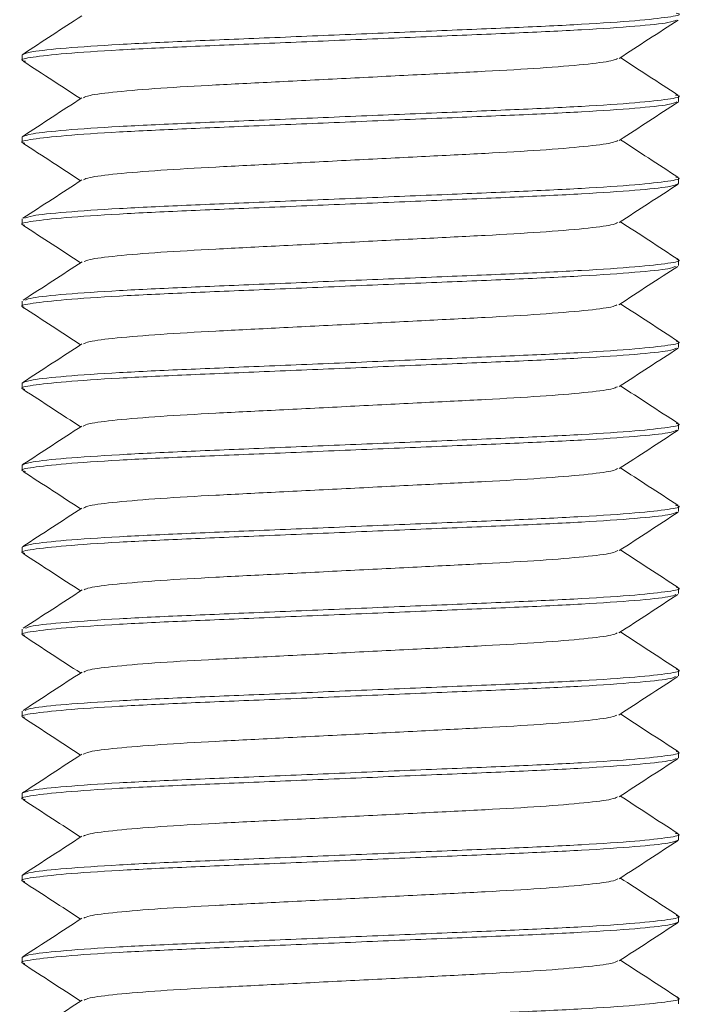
# Model space of a CAD drawing. Header units: millimetres. Extents: x 6 to 218, y 6 to 184.
# Tile 5 of 10: x 119.29 to 125.33, y 96.63 to 105.63. Entities that reach past the tile are written whole.
import ezdxf

# ---------------------------------------------------------------- set-up
doc = ezdxf.new("R2010")
doc.units = ezdxf.units.MM

msp = doc.modelspace()

# ---------------------------------------------------------------- linework, layer by layer
at = {"color": 7, "linetype": 'Continuous', "lineweight": 15}
for p, q in [((119.3107, 105.3102), (119.3107, 105.2602)), ((125.3107, 104.8852), (125.3107, 104.9352)), ((119.3107, 104.5602), (119.3107, 104.5102)), ((125.3107, 104.1352), (125.3107, 104.1852)), ((119.3107, 103.8102), (119.3107, 103.7602)), ((125.3107, 103.3852), (125.3107, 103.4352)), ((119.3107, 103.0602), (119.3107, 103.0102)), ((125.3107, 102.6352), (125.3107, 102.6852)), ((119.3107, 102.3102), (119.3107, 102.2602)), ((125.3107, 101.8852), (125.3107, 101.9352)), ((119.3107, 101.5602), (119.3107, 101.5102)), ((125.3107, 101.1352), (125.3107, 101.1852)), ((119.3107, 100.8102), (119.3107, 100.7602)), ((125.3107, 100.3852), (125.3107, 100.4352)), ((119.3107, 100.0602), (119.3107, 100.0102)), ((125.3107, 99.6352), (125.3107, 99.6852)), ((119.3107, 99.3102), (119.3107, 99.2602)), ((125.3107, 98.8852), (125.3107, 98.9352)), ((119.3107, 98.5602), (119.3107, 98.5102)), ((125.3107, 98.1352), (125.3107, 98.1852)), ((119.3107, 97.8102), (119.3107, 97.7602)), ((125.3107, 97.3852), (125.3107, 97.4352)), ((119.3107, 97.0602), (119.3107, 97.0102)), ((125.3107, 96.6352), (125.3107, 96.6852))]:
    msp.add_line(p, q, dxfattribs=at)
for points, knots in [([(125.2886, 105.6919), (125.2972, 105.6896), (125.344, 105.6775), (125.2324, 105.6559), (124.9426, 105.6227), (124.4523, 105.5896), (123.8276, 105.5602), (123.1007, 105.5308), (122.3108, 105.4977), (121.5207, 105.4646), (120.7943, 105.4352), (120.1678, 105.4058), (119.6843, 105.3727), (119.3692, 105.3396), (119.33, 105.3199), (119.3107, 105.3102)], [0, 0, 0, 0, 0.018038, 0.098445, 0.181698, 0.264951, 0.345358, 0.425766, 0.509019, 0.592272, 0.672679, 0.753086, 0.83634, 0.919593, 1, 1, 1, 1]), ([(125.2886, 105.6286), (125.2724, 105.621), (125.2345, 105.6035), (124.9356, 105.5727), (124.4541, 105.5396), (123.8271, 105.5102), (123.1008, 105.4808), (122.3107, 105.4477), (121.5208, 105.4146), (120.7939, 105.3852), (120.1691, 105.3558), (119.6791, 105.3227), (119.388, 105.2896), (119.2771, 105.2673), (119.3278, 105.2545), (119.3391, 105.2517)], [0, 0, 0, 0, 0.063172, 0.147518, 0.231863, 0.313326, 0.394789, 0.479134, 0.56348, 0.644943, 0.726405, 0.810751, 0.895097, 0.976559, 1, 1, 1, 1]), ([(119.8535, 105.6668), (119.7637, 105.6083), (119.5839, 105.4911), (119.4041, 105.374), (119.3141, 105.3154)], [0, 0, 0, 0, 0.499934, 1, 1, 1, 1]), ([(124.7667, 105.2777), (124.8565, 105.3363), (125.0362, 105.4533), (125.2159, 105.5704), (125.3058, 105.6289)], [0, 0, 0, 0, 0.499951, 1, 1, 1, 1]), ([(119.3188, 105.2521), (119.4088, 105.1935), (119.5837, 105.0796), (119.7585, 104.9657), (119.8435, 104.9103)], [0, 0, 0, 0, 0.514103, 1, 1, 1, 1]), ([(124.7512, 105.2775), (124.7383, 105.2703), (124.7075, 105.2531), (124.4643, 105.2227), (124.0696, 105.1896), (123.555, 105.1602), (122.959, 105.1308), (122.3107, 105.0977), (121.6625, 105.0646), (121.0665, 105.0352), (120.552, 105.0058), (120.157, 104.9727), (119.9126, 104.9421), (119.8816, 104.9247), (119.8685, 104.9173)], [0, 0, 0, 0, 0.063062, 0.151474, 0.239886, 0.325272, 0.410657, 0.499069, 0.587482, 0.672867, 0.758252, 0.846665, 0.935077, 1, 1, 1, 1]), ([(125.3029, 104.9432), (125.2129, 105.0018), (125.0379, 105.1157), (124.863, 105.2297), (124.778, 105.2851)], [0, 0, 0, 0, 0.514056, 1, 1, 1, 1]), ([(125.2934, 104.88), (125.2765, 104.872), (125.2383, 104.854), (124.936, 104.8227), (124.454, 104.7896), (123.8271, 104.7602), (123.1008, 104.7308), (122.3107, 104.6977), (121.5208, 104.6646), (120.7939, 104.6352), (120.1692, 104.6058), (119.6789, 104.5727), (119.389, 104.5396), (119.2774, 104.5178), (119.3246, 104.5057), (119.3335, 104.5034)], [0, 0, 0, 0, 0.0671714, 0.1515792, 0.2359871, 0.3175096, 0.3990321, 0.48344, 0.5678479, 0.6493704, 0.7308929, 0.8153008, 0.8997087, 0.9812312, 1, 1, 1, 1]), ([(125.2827, 104.9436), (125.2939, 104.9408), (125.3444, 104.9281), (125.2334, 104.9059), (124.9424, 104.8727), (124.4524, 104.8396), (123.8276, 104.8102), (123.1007, 104.7808), (122.3108, 104.7477), (121.5207, 104.7146), (120.7943, 104.6852), (120.1678, 104.6558), (119.6843, 104.6227), (119.3692, 104.5896), (119.33, 104.5699), (119.3107, 104.5602)], [0, 0, 0, 0, 0.022693, 0.102719, 0.185578, 0.268436, 0.348462, 0.428488, 0.511347, 0.594205, 0.674231, 0.754257, 0.837116, 0.919974, 1, 1, 1, 1]), ([(119.8539, 104.9171), (119.764, 104.8585), (119.5841, 104.7413), (119.4042, 104.6241), (119.3143, 104.5655)], [0, 0, 0, 0, 0.499917, 1, 1, 1, 1]), ([(124.7682, 104.5288), (124.8581, 104.5874), (125.038, 104.7046), (125.2178, 104.8217), (125.3077, 104.8803)], [0, 0, 0, 0, 0.499923, 1, 1, 1, 1]), ([(119.3159, 104.5038), (119.4058, 104.4452), (119.5817, 104.3307), (119.7574, 104.2162), (119.8433, 104.1602)], [0, 0, 0, 0, 0.511545, 1, 1, 1, 1]), ([(124.7543, 104.5286), (124.741, 104.5211), (124.7099, 104.5035), (124.4646, 104.4727), (124.0695, 104.4396), (123.555, 104.4102), (122.959, 104.3808), (122.3107, 104.3477), (121.6625, 104.3146), (121.0665, 104.2852), (120.5519, 104.2558), (120.1572, 104.2227), (119.9145, 104.1924), (119.8836, 104.1753), (119.8709, 104.1682)], [0, 0, 0, 0, 0.0662903, 0.1546295, 0.2429687, 0.3282835, 0.4135983, 0.5019374, 0.5902766, 0.6755914, 0.7609062, 0.8492454, 0.9375846, 1, 1, 1, 1]), ([(125.3045, 104.1924), (125.2146, 104.2509), (125.0391, 104.3652), (124.8636, 104.4795), (124.7781, 104.5353)], [0, 0, 0, 0, 0.512249, 1, 1, 1, 1]), ([(119.8551, 104.1679), (119.7652, 104.1093), (119.5854, 103.9922), (119.4056, 103.8751), (119.3156, 103.8165)], [0, 0, 0, 0, 0.499932, 1, 1, 1, 1]), ([(125.2857, 104.1927), (125.2955, 104.1902), (125.3442, 104.1778), (125.2329, 104.1559), (124.9425, 104.1227), (124.4524, 104.0896), (123.8276, 104.0602), (123.1007, 104.0308), (122.3108, 103.9977), (121.5207, 103.9646), (120.7944, 103.9352), (120.1674, 103.9058), (119.6859, 103.8727), (119.3869, 103.842), (119.3491, 103.8244), (119.3329, 103.8169)], [0, 0, 0, 0, 0.020718, 0.102406, 0.186985, 0.271565, 0.353253, 0.434941, 0.51952, 0.6041, 0.685788, 0.767476, 0.852055, 0.936634, 1, 1, 1, 1]), ([(125.3107, 104.1352), (125.2915, 104.1255), (125.2523, 104.1058), (124.9372, 104.0727), (124.4537, 104.0396), (123.8272, 104.0102), (123.1008, 103.9808), (122.3107, 103.9477), (121.5208, 103.9146), (120.7939, 103.8852), (120.1692, 103.8558), (119.6787, 103.8227), (119.3895, 103.7896), (119.2776, 103.7681), (119.3232, 103.7562), (119.3309, 103.7542)], [0, 0, 0, 0, 0.080536, 0.163923, 0.24731, 0.327846, 0.408382, 0.491769, 0.575155, 0.655692, 0.736228, 0.819615, 0.903001, 0.983538, 1, 1, 1, 1]), ([(124.7665, 103.7776), (124.8564, 103.8362), (125.0361, 103.9533), (125.2159, 104.0703), (125.3058, 104.1289)], [0, 0, 0, 0, 0.499945, 1, 1, 1, 1]), ([(125.3077, 103.4401), (125.2178, 103.4987), (125.0413, 103.6137), (124.8647, 103.7287), (124.7781, 103.7852)], [0, 0, 0, 0, 0.509391, 1, 1, 1, 1]), ([(119.3148, 103.7545), (119.4048, 103.6959), (119.581, 103.5812), (119.7572, 103.4663), (119.8435, 103.4101)], [0, 0, 0, 0, 0.5105, 1, 1, 1, 1]), ([(124.7509, 103.7774), (124.7381, 103.7702), (124.7072, 103.753), (124.4643, 103.7227), (124.0696, 103.6896), (123.555, 103.6602), (122.959, 103.6308), (122.3107, 103.5977), (121.6625, 103.5646), (121.0666, 103.5352), (120.5518, 103.5058), (120.1577, 103.4728), (119.9187, 103.4431), (119.8882, 103.4266), (119.8762, 103.4201)], [0, 0, 0, 0, 0.063274, 0.152437, 0.241601, 0.327711, 0.413821, 0.502984, 0.592147, 0.678258, 0.764368, 0.853531, 0.942694, 1, 1, 1, 1]), ([(119.8584, 103.4198), (119.7685, 103.3612), (119.5887, 103.2441), (119.4089, 103.127), (119.3189, 103.0684)], [0, 0, 0, 0, 0.499931, 1, 1, 1, 1]), ([(125.2934, 103.4404), (125.2999, 103.4387), (125.3438, 103.4271), (125.2314, 103.4059), (124.9429, 103.3727), (124.4523, 103.3396), (123.8276, 103.3102), (123.1007, 103.2808), (122.3108, 103.2477), (121.5207, 103.2146), (120.7944, 103.1852), (120.1672, 103.1558), (119.6864, 103.1227), (119.392, 103.0927), (119.3546, 103.0757), (119.3393, 103.0688)], [0, 0, 0, 0, 0.014556, 0.097209, 0.182787, 0.268366, 0.351019, 0.433672, 0.51925, 0.604828, 0.687481, 0.770134, 0.855713, 0.941291, 1, 1, 1, 1]), ([(125.2822, 103.3767), (125.2669, 103.3698), (125.2295, 103.3528), (124.9351, 103.3227), (124.4543, 103.2896), (123.8271, 103.2602), (123.1008, 103.2308), (122.3107, 103.1977), (121.5208, 103.1646), (120.7939, 103.1352), (120.1692, 103.1058), (119.6786, 103.0727), (119.39, 103.0396), (119.2777, 103.0184), (119.3216, 103.0067), (119.3282, 103.005)], [0, 0, 0, 0, 0.058746, 0.144318, 0.22989, 0.312538, 0.395185, 0.480757, 0.56633, 0.648977, 0.731625, 0.817197, 0.902769, 0.985417, 1, 1, 1, 1]), ([(124.7631, 103.0256), (124.853, 103.0842), (125.0328, 103.2014), (125.2126, 103.3185), (125.3026, 103.3771)], [0, 0, 0, 0, 0.4999306, 1, 1, 1, 1]), ([(119.3138, 103.0053), (119.4037, 102.9467), (119.5802, 102.8317), (119.7568, 102.7167), (119.8434, 102.6603)], [0, 0, 0, 0, 0.509402, 1, 1, 1, 1]), ([(124.7453, 103.0253), (124.7333, 103.0189), (124.7028, 103.0023), (124.4638, 102.9727), (124.0697, 102.9396), (123.5549, 102.9102), (122.959, 102.8808), (122.3107, 102.8477), (121.6625, 102.8146), (121.0665, 102.7852), (120.5519, 102.7558), (120.1571, 102.7227), (119.9137, 102.6923), (119.8828, 102.675), (119.8698, 102.6678)], [0, 0, 0, 0, 0.057289, 0.146378, 0.235468, 0.321507, 0.407546, 0.496636, 0.585725, 0.671765, 0.757804, 0.846893, 0.935983, 1, 1, 1, 1]), ([(125.3066, 102.691), (125.2166, 102.7496), (125.0404, 102.8643), (124.8642, 102.9791), (124.778, 103.0353)], [0, 0, 0, 0, 0.510611, 1, 1, 1, 1]), ([(125.2885, 102.6285), (125.2723, 102.621), (125.2344, 102.6035), (124.9356, 102.5727), (124.4541, 102.5396), (123.8271, 102.5102), (123.1008, 102.4808), (122.3107, 102.4477), (121.5208, 102.4146), (120.7939, 102.3852), (120.1691, 102.3558), (119.6789, 102.3227), (119.3888, 102.2896), (119.2773, 102.2677), (119.3254, 102.2554), (119.3349, 102.253)], [0, 0, 0, 0, 0.0633038, 0.1479539, 0.232604, 0.3143604, 0.3961169, 0.480767, 0.5654171, 0.6471736, 0.7289301, 0.8135802, 0.8982302, 0.9799867, 1, 1, 1, 1]), ([(125.2903, 102.6913), (125.2982, 102.6893), (125.3439, 102.6774), (125.232, 102.6559), (124.9427, 102.6227), (124.4523, 102.5896), (123.8276, 102.5602), (123.1007, 102.5308), (122.3108, 102.4977), (121.5207, 102.4646), (120.7943, 102.4352), (120.1678, 102.4058), (119.6843, 102.3727), (119.3692, 102.3396), (119.33, 102.3199), (119.3107, 102.3102)], [0, 0, 0, 0, 0.016676, 0.097195, 0.180564, 0.263932, 0.344451, 0.42497, 0.508338, 0.591707, 0.672225, 0.752744, 0.836113, 0.919481, 1, 1, 1, 1]), ([(119.8546, 102.6676), (119.7647, 102.609), (119.585, 102.4919), (119.4052, 102.3748), (119.3153, 102.3163)], [0, 0, 0, 0, 0.4999431, 1, 1, 1, 1]), ([(124.7663, 102.2775), (124.8562, 102.336), (125.036, 102.4532), (125.2158, 102.5703), (125.3058, 102.6289)], [0, 0, 0, 0, 0.499932, 1, 1, 1, 1]), ([(119.3166, 102.2533), (119.4065, 102.1948), (119.5821, 102.0804), (119.7577, 101.966), (119.8434, 101.9102)], [0, 0, 0, 0, 0.511834, 1, 1, 1, 1]), ([(124.7505, 102.2772), (124.7377, 102.2701), (124.7069, 102.253), (124.4643, 102.2227), (124.0696, 102.1896), (123.5549, 102.1602), (122.959, 102.1308), (122.3107, 102.0977), (121.6625, 102.0646), (121.0665, 102.0352), (120.552, 102.0058), (120.1569, 101.9727), (119.9117, 101.942), (119.8807, 101.9244), (119.8674, 101.9169)], [0, 0, 0, 0, 0.062304, 0.150674, 0.239044, 0.324389, 0.409733, 0.498103, 0.586473, 0.671818, 0.757162, 0.845532, 0.933903, 1, 1, 1, 1]), ([(125.3054, 101.9418), (125.2155, 102.0003), (125.0397, 102.1148), (124.864, 102.2293), (124.7782, 102.2852)], [0, 0, 0, 0, 0.511667, 1, 1, 1, 1]), ([(125.2877, 101.9421), (125.2967, 101.9398), (125.3441, 101.9276), (125.2325, 101.9059), (124.9426, 101.8727), (124.4523, 101.8396), (123.8276, 101.8102), (123.1007, 101.7808), (122.3108, 101.7477), (121.5207, 101.7146), (120.7943, 101.6852), (120.1678, 101.6558), (119.6843, 101.6227), (119.3692, 101.5896), (119.33, 101.5699), (119.3107, 101.5602)], [0, 0, 0, 0, 0.018722, 0.099073, 0.182268, 0.265463, 0.345814, 0.426166, 0.509361, 0.592556, 0.672907, 0.753258, 0.836454, 0.919649, 1, 1, 1, 1]), ([(119.8534, 101.9167), (119.7635, 101.8581), (119.5836, 101.7409), (119.4037, 101.6238), (119.3138, 101.5652)], [0, 0, 0, 0, 0.499921, 1, 1, 1, 1]), ([(125.2914, 101.8794), (125.2747, 101.8716), (125.2367, 101.8538), (124.9358, 101.8227), (124.4541, 101.7896), (123.8271, 101.7602), (123.1008, 101.7308), (122.3107, 101.6977), (121.5208, 101.6646), (120.7939, 101.6352), (120.1691, 101.6058), (119.6791, 101.5727), (119.388, 101.5396), (119.2771, 101.5173), (119.3278, 101.5046), (119.3391, 101.5017)], [0, 0, 0, 0, 0.065315, 0.14947, 0.233625, 0.314903, 0.396182, 0.480337, 0.564492, 0.64577, 0.727049, 0.811204, 0.895359, 0.976638, 1, 1, 1, 1]), ([(124.7673, 101.5282), (124.8573, 101.5868), (125.0371, 101.704), (125.217, 101.8211), (125.307, 101.8797)], [0, 0, 0, 0, 0.499917, 1, 1, 1, 1]), ([(125.303, 101.1932), (125.2131, 101.2517), (125.0381, 101.3657), (124.8631, 101.4797), (124.7781, 101.5352)], [0, 0, 0, 0, 0.51375, 1, 1, 1, 1]), ([(119.3188, 101.5021), (119.4088, 101.4435), (119.5837, 101.3296), (119.7585, 101.2157), (119.8434, 101.1603)], [0, 0, 0, 0, 0.514214, 1, 1, 1, 1]), ([(124.7525, 101.528), (124.7394, 101.5206), (124.7085, 101.5032), (124.4644, 101.4727), (124.0695, 101.4396), (123.555, 101.4102), (122.959, 101.3808), (122.3107, 101.3477), (121.6625, 101.3146), (121.0665, 101.2852), (120.5519, 101.2558), (120.1572, 101.2227), (119.9145, 101.1924), (119.8837, 101.1753), (119.871, 101.1682)], [0, 0, 0, 0, 0.064495, 0.153014, 0.241532, 0.32702, 0.412509, 0.501027, 0.589546, 0.675034, 0.760522, 0.849041, 0.93756, 1, 1, 1, 1]), ([(125.2829, 101.1936), (125.294, 101.1908), (125.3444, 101.1781), (125.2334, 101.1559), (124.9424, 101.1227), (124.4524, 101.0896), (123.8276, 101.0602), (123.1007, 101.0308), (122.3108, 100.9977), (121.5207, 100.9646), (120.7943, 100.9352), (120.1678, 100.9058), (119.6843, 100.8727), (119.3692, 100.8396), (119.33, 100.8199), (119.3107, 100.8102)], [0, 0, 0, 0, 0.02254, 0.102579, 0.18545, 0.268322, 0.34836, 0.428399, 0.51127, 0.594142, 0.67418, 0.754219, 0.83709, 0.919961, 1, 1, 1, 1]), ([(125.293, 101.1299), (125.2762, 101.1219), (125.2381, 101.1039), (124.936, 101.0727), (124.454, 101.0396), (123.8271, 101.0102), (123.1008, 100.9808), (122.3107, 100.9477), (121.5208, 100.9146), (120.7939, 100.8852), (120.1692, 100.8558), (119.6788, 100.8227), (119.3891, 100.7896), (119.2775, 100.7679), (119.3242, 100.7558), (119.3328, 100.7536)], [0, 0, 0, 0, 0.066933, 0.151414, 0.235896, 0.317489, 0.399082, 0.483564, 0.568045, 0.649638, 0.731232, 0.815713, 0.900194, 0.981788, 1, 1, 1, 1]), ([(119.8552, 101.168), (119.7653, 101.1094), (119.5854, 100.9922), (119.4056, 100.8751), (119.3157, 100.8165)], [0, 0, 0, 0, 0.499929, 1, 1, 1, 1]), ([(124.7681, 100.7788), (124.858, 100.8374), (125.0379, 100.9545), (125.2177, 101.0716), (125.3076, 101.1302)], [0, 0, 0, 0, 0.49993, 1, 1, 1, 1]), ([(119.3156, 100.754), (119.4055, 100.6954), (119.5815, 100.5808), (119.7574, 100.4662), (119.8434, 100.4101)], [0, 0, 0, 0, 0.511093, 1, 1, 1, 1]), ([(124.7542, 100.7786), (124.7409, 100.771), (124.7098, 100.7535), (124.4646, 100.7227), (124.0695, 100.6896), (123.555, 100.6602), (122.959, 100.6308), (122.3107, 100.5977), (121.6625, 100.5646), (121.0666, 100.5352), (120.5518, 100.5058), (120.1576, 100.4728), (119.9183, 100.4431), (119.8877, 100.4265), (119.8757, 100.4199)], [0, 0, 0, 0, 0.066516, 0.15532, 0.244125, 0.32989, 0.415654, 0.504459, 0.593263, 0.679028, 0.764792, 0.853597, 0.942402, 1, 1, 1, 1]), ([(125.3073, 100.4405), (125.2173, 100.4991), (125.0409, 100.614), (124.8645, 100.7289), (124.7781, 100.7852)], [0, 0, 0, 0, 0.509705, 1, 1, 1, 1]), ([(125.285, 100.3775), (125.2693, 100.3703), (125.2317, 100.3531), (124.9353, 100.3227), (124.4542, 100.2896), (123.8271, 100.2602), (123.1008, 100.2308), (122.3107, 100.1977), (121.5208, 100.1646), (120.7939, 100.1352), (120.1692, 100.1058), (119.6787, 100.0727), (119.3898, 100.0396), (119.2776, 100.0182), (119.3223, 100.0065), (119.3294, 100.0046)], [0, 0, 0, 0, 0.060876, 0.146161, 0.231445, 0.313814, 0.396183, 0.481467, 0.566751, 0.64912, 0.731489, 0.816774, 0.902058, 0.984427, 1, 1, 1, 1]), ([(119.858, 100.4196), (119.7681, 100.3611), (119.5883, 100.2439), (119.4085, 100.1267), (119.3185, 100.0682)], [0, 0, 0, 0, 0.4999259, 1, 1, 1, 1]), ([(125.2921, 100.4408), (125.2992, 100.439), (125.3439, 100.4272), (125.2317, 100.4059), (124.9428, 100.3727), (124.4523, 100.3396), (123.8276, 100.3102), (123.1007, 100.2808), (122.3108, 100.2477), (121.5207, 100.2146), (120.7944, 100.1852), (120.1672, 100.1558), (119.6863, 100.1227), (119.3914, 100.0926), (119.3539, 100.0755), (119.3386, 100.0686)], [0, 0, 0, 0, 0.015616, 0.098126, 0.183556, 0.268987, 0.351497, 0.434007, 0.519437, 0.604868, 0.687378, 0.769888, 0.855318, 0.940749, 1, 1, 1, 1]), ([(124.7649, 100.0266), (124.8547, 100.0851), (125.0344, 100.2023), (125.2142, 100.3193), (125.3041, 100.3779)], [0, 0, 0, 0, 0.499943, 1, 1, 1, 1]), ([(119.3142, 100.0049), (119.4042, 99.9464), (119.5805, 99.8315), (119.7569, 99.7165), (119.8434, 99.6602)], [0, 0, 0, 0, 0.510003, 1, 1, 1, 1]), ([(124.748, 100.0263), (124.7356, 100.0195), (124.7049, 100.0027), (124.464, 99.9727), (124.0696, 99.9396), (123.5549, 99.9102), (122.959, 99.8808), (122.3107, 99.8477), (121.6625, 99.8146), (121.0665, 99.7852), (120.5519, 99.7558), (120.1574, 99.7227), (119.9163, 99.6927), (119.8856, 99.6759), (119.8732, 99.669)], [0, 0, 0, 0, 0.06018, 0.149336, 0.238491, 0.324594, 0.410697, 0.499853, 0.589009, 0.675112, 0.761215, 0.850371, 0.939526, 1, 1, 1, 1]), ([(125.3073, 99.6905), (125.2173, 99.7491), (125.0409, 99.864), (124.8645, 99.9789), (124.7781, 100.0352)], [0, 0, 0, 0, 0.509981, 1, 1, 1, 1]), ([(119.8565, 99.6688), (119.7666, 99.6102), (119.5869, 99.4931), (119.4071, 99.376), (119.3172, 99.3175)], [0, 0, 0, 0, 0.499944, 1, 1, 1, 1]), ([(125.2921, 99.6908), (125.2992, 99.6889), (125.3438, 99.6772), (125.2317, 99.6559), (124.9428, 99.6227), (124.4523, 99.5896), (123.8276, 99.5602), (123.1007, 99.5308), (122.3108, 99.4977), (121.5207, 99.4646), (120.7944, 99.4352), (120.1673, 99.4058), (119.6861, 99.3727), (119.3896, 99.3423), (119.3519, 99.3251), (119.3362, 99.3179)], [0, 0, 0, 0, 0.0155379, 0.0978886, 0.183154, 0.2684194, 0.3507701, 0.4331208, 0.5183862, 0.6036516, 0.6860023, 0.768353, 0.8536184, 0.9388838, 1, 1, 1, 1]), ([(125.2828, 99.6269), (125.2675, 99.6199), (125.23, 99.6029), (124.9351, 99.5727), (124.4542, 99.5396), (123.8271, 99.5102), (123.1008, 99.4808), (122.3107, 99.4477), (121.5208, 99.4146), (120.7939, 99.3852), (120.1692, 99.3558), (119.6786, 99.3227), (119.3898, 99.2896), (119.2776, 99.2683), (119.3221, 99.2566), (119.3291, 99.2547)], [0, 0, 0, 0, 0.059202, 0.144662, 0.230121, 0.31266, 0.395199, 0.480658, 0.566118, 0.648657, 0.731195, 0.816655, 0.902115, 0.984653, 1, 1, 1, 1]), ([(124.7634, 99.2758), (124.8533, 99.3344), (125.0331, 99.4515), (125.213, 99.5687), (125.3029, 99.6273)], [0, 0, 0, 0, 0.499926, 1, 1, 1, 1]), ([(125.3059, 98.9415), (125.216, 99), (125.04, 99.1146), (124.8641, 99.2293), (124.7781, 99.2853)], [0, 0, 0, 0, 0.511067, 1, 1, 1, 1]), ([(119.3141, 99.255), (119.404, 99.1965), (119.5805, 99.0815), (119.7569, 98.9666), (119.8434, 98.9102)], [0, 0, 0, 0, 0.509592, 1, 1, 1, 1]), ([(124.7457, 99.2755), (124.7337, 99.269), (124.7031, 99.2524), (124.4638, 99.2227), (124.0697, 99.1896), (123.5549, 99.1602), (122.959, 99.1308), (122.3107, 99.0977), (121.6625, 99.0646), (121.0665, 99.0352), (120.552, 99.0058), (120.1569, 98.9727), (119.9115, 98.942), (119.8804, 98.9243), (119.8671, 98.9168)], [0, 0, 0, 0, 0.057528, 0.146322, 0.235116, 0.32087, 0.406624, 0.495418, 0.584212, 0.669966, 0.75572, 0.844514, 0.933307, 1, 1, 1, 1]), ([(125.2887, 98.9418), (125.2973, 98.9396), (125.344, 98.9275), (125.2323, 98.9059), (124.9426, 98.8727), (124.4523, 98.8396), (123.8276, 98.8102), (123.1007, 98.7808), (122.3108, 98.7477), (121.5207, 98.7146), (120.7943, 98.6852), (120.1678, 98.6558), (119.6843, 98.6227), (119.3692, 98.5896), (119.33, 98.5699), (119.3107, 98.5602)], [0, 0, 0, 0, 0.017925, 0.098341, 0.181604, 0.264866, 0.345283, 0.4257, 0.508962, 0.592225, 0.672642, 0.753058, 0.836321, 0.919583, 1, 1, 1, 1]), ([(125.2886, 98.8786), (125.2724, 98.8711), (125.2346, 98.8535), (124.9356, 98.8227), (124.4541, 98.7896), (123.8271, 98.7602), (123.1008, 98.7308), (122.3107, 98.6977), (121.5208, 98.6646), (120.7939, 98.6352), (120.1691, 98.6058), (119.6791, 98.5727), (119.3883, 98.5396), (119.2772, 98.5174), (119.327, 98.5048), (119.3377, 98.5021)], [0, 0, 0, 0, 0.063268, 0.14771, 0.232153, 0.313709, 0.395265, 0.479707, 0.56415, 0.645706, 0.727262, 0.811704, 0.896147, 0.977703, 1, 1, 1, 1]), ([(119.8533, 98.9166), (119.7634, 98.858), (119.5835, 98.7408), (119.4037, 98.6237), (119.3138, 98.5652)], [0, 0, 0, 0, 0.499928, 1, 1, 1, 1]), ([(124.7663, 98.5275), (124.8562, 98.5861), (125.0361, 98.7032), (125.2159, 98.8204), (125.3058, 98.8789)], [0, 0, 0, 0, 0.49993, 1, 1, 1, 1]), ([(119.318, 98.5025), (119.408, 98.444), (119.5831, 98.3299), (119.7582, 98.2158), (119.8434, 98.1603)], [0, 0, 0, 0, 0.5133233, 1, 1, 1, 1]), ([(124.7506, 98.5273), (124.7378, 98.5202), (124.707, 98.503), (124.4643, 98.4727), (124.0696, 98.4396), (123.5549, 98.4102), (122.959, 98.3808), (122.3107, 98.3477), (121.6625, 98.3146), (121.0665, 98.2852), (120.5519, 98.2558), (120.1571, 98.2227), (119.9135, 98.1923), (119.8826, 98.175), (119.8697, 98.1677)], [0, 0, 0, 0, 0.062526, 0.151105, 0.239683, 0.325229, 0.410775, 0.499354, 0.587932, 0.673478, 0.759024, 0.847603, 0.936181, 1, 1, 1, 1]), ([(125.3025, 98.1934), (125.2126, 98.252), (125.0377, 98.3658), (124.8629, 98.4798), (124.778, 98.5351)], [0, 0, 0, 0, 0.514285, 1, 1, 1, 1]), ([(125.3107, 98.1352), (125.2915, 98.1255), (125.2523, 98.1058), (124.9372, 98.0727), (124.4537, 98.0396), (123.8272, 98.0102), (123.1008, 97.9808), (122.3107, 97.9477), (121.5208, 97.9146), (120.7939, 97.8852), (120.1692, 97.8558), (119.6789, 97.8227), (119.3889, 97.7896), (119.2774, 97.7678), (119.3249, 97.7556), (119.334, 97.7533)], [0, 0, 0, 0, 0.080336, 0.163514, 0.246693, 0.327029, 0.407364, 0.490543, 0.573722, 0.654057, 0.734393, 0.817572, 0.900751, 0.981086, 1, 1, 1, 1]), ([(125.2821, 98.1938), (125.2936, 98.1909), (125.3444, 98.1782), (125.2335, 98.1559), (124.9423, 98.1227), (124.4524, 98.0896), (123.8275, 98.0602), (123.1007, 98.0308), (122.3108, 97.9977), (121.5207, 97.9646), (120.7943, 97.9352), (120.1678, 97.9058), (119.6843, 97.8727), (119.3692, 97.8396), (119.33, 97.8199), (119.3107, 97.8102)], [0, 0, 0, 0, 0.023169, 0.103156, 0.185974, 0.268792, 0.348779, 0.428766, 0.511584, 0.594402, 0.67439, 0.754377, 0.837195, 0.920013, 1, 1, 1, 1]), ([(119.8545, 98.1675), (119.7646, 98.1089), (119.5847, 97.9917), (119.4048, 97.8745), (119.3148, 97.816)], [0, 0, 0, 0, 0.499917, 1, 1, 1, 1]), ([(124.7679, 97.7786), (124.8578, 97.8372), (125.0377, 97.9544), (125.2175, 98.0715), (125.3075, 98.1301)], [0, 0, 0, 0, 0.499919, 1, 1, 1, 1]), ([(119.3161, 97.7536), (119.4064, 97.6949), (119.582, 97.5805), (119.7579, 97.466), (119.8434, 97.4103)], [0, 0, 0, 0, 0.513802, 1, 1, 1, 1]), ([(124.7536, 97.7784), (124.7404, 97.7709), (124.7094, 97.7534), (124.4645, 97.7227), (124.0695, 97.6896), (123.555, 97.6602), (122.959, 97.6308), (122.3107, 97.5977), (121.6625, 97.5646), (121.0665, 97.5352), (120.5519, 97.5058), (120.1573, 97.4727), (119.915, 97.4425), (119.8842, 97.4254), (119.8715, 97.4184)], [0, 0, 0, 0, 0.065662, 0.15413, 0.242597, 0.328035, 0.413474, 0.501941, 0.590408, 0.675846, 0.761285, 0.849752, 0.938219, 1, 1, 1, 1]), ([(125.306, 97.4414), (125.2161, 97.4999), (125.0401, 97.6145), (124.8642, 97.7292), (124.7781, 97.7853)], [0, 0, 0, 0, 0.51085, 1, 1, 1, 1]), ([(125.289, 97.4417), (125.2974, 97.4396), (125.344, 97.4275), (125.2323, 97.4059), (124.9427, 97.3727), (124.4523, 97.3396), (123.8276, 97.3102), (123.1007, 97.2808), (122.3108, 97.2477), (121.5207, 97.2146), (120.7943, 97.1852), (120.1678, 97.1558), (119.6843, 97.1227), (119.3692, 97.0896), (119.33, 97.0699), (119.3107, 97.0602)], [0, 0, 0, 0, 0.017727, 0.09816, 0.181439, 0.264719, 0.345151, 0.425584, 0.508864, 0.592143, 0.672576, 0.753008, 0.836288, 0.919567, 1, 1, 1, 1]), ([(119.8555, 97.4182), (119.7656, 97.3596), (119.5858, 97.2424), (119.4059, 97.1253), (119.316, 97.0667)], [0, 0, 0, 0, 0.499931, 1, 1, 1, 1]), ([(125.3107, 97.3852), (125.2915, 97.3755), (125.2523, 97.3558), (124.9372, 97.3227), (124.4537, 97.2896), (123.8272, 97.2602), (123.1008, 97.2308), (122.3107, 97.1977), (121.5208, 97.1646), (120.7939, 97.1352), (120.1692, 97.1058), (119.6788, 97.0727), (119.3891, 97.0396), (119.2775, 97.0179), (119.3243, 97.0058), (119.3329, 97.0036)], [0, 0, 0, 0, 0.080405, 0.163656, 0.246907, 0.327312, 0.407717, 0.490967, 0.574218, 0.654623, 0.735028, 0.818279, 0.90153, 0.981935, 1, 1, 1, 1]), ([(124.7676, 97.0284), (124.8575, 97.087), (125.0373, 97.2041), (125.2171, 97.3212), (125.307, 97.3798)], [0, 0, 0, 0, 0.499937, 1, 1, 1, 1]), ([(125.3077, 96.6902), (125.2178, 96.7487), (125.0412, 96.8637), (124.8647, 96.9788), (124.7781, 97.0352)], [0, 0, 0, 0, 0.509458, 1, 1, 1, 1]), ([(119.3157, 97.0039), (119.4056, 96.9454), (119.5815, 96.8308), (119.7574, 96.7162), (119.8434, 96.6601)], [0, 0, 0, 0, 0.5112098, 1, 1, 1, 1]), ([(124.7531, 97.0282), (124.74, 97.0208), (124.709, 97.0033), (124.4645, 96.9727), (124.0695, 96.9396), (123.555, 96.9102), (122.959, 96.8808), (122.3107, 96.8477), (121.6625, 96.8146), (121.0666, 96.7852), (120.5518, 96.7558), (120.1576, 96.7228), (119.9182, 96.693), (119.8876, 96.6764), (119.8756, 96.6699)], [0, 0, 0, 0, 0.0654529, 0.1543422, 0.2432315, 0.3290775, 0.4149236, 0.5038129, 0.5927022, 0.6785482, 0.7643942, 0.8532835, 0.9421728, 1, 1, 1, 1]), ([(125.2933, 96.6905), (125.2999, 96.6887), (125.3438, 96.6771), (125.2315, 96.6559), (124.9429, 96.6227), (124.4523, 96.5896), (123.8276, 96.5602), (123.1007, 96.5308), (122.3108, 96.4977), (121.5207, 96.4646), (120.7943, 96.4352), (120.1678, 96.4058), (119.6843, 96.3727), (119.3692, 96.3396), (119.33, 96.3199), (119.3107, 96.3102)], [0, 0, 0, 0, 0.014277, 0.094992, 0.178564, 0.262136, 0.342851, 0.423567, 0.507139, 0.590711, 0.671426, 0.752141, 0.835713, 0.919285, 1, 1, 1, 1]), ([(119.8579, 96.6696), (119.7681, 96.611), (119.5883, 96.4939), (119.4085, 96.3768), (119.3186, 96.3182)], [0, 0, 0, 0, 0.499936, 1, 1, 1, 1])]:
    msp.add_open_spline(points, degree=3, knots=knots, dxfattribs=at)

doc.saveas('drawing.dxf')
